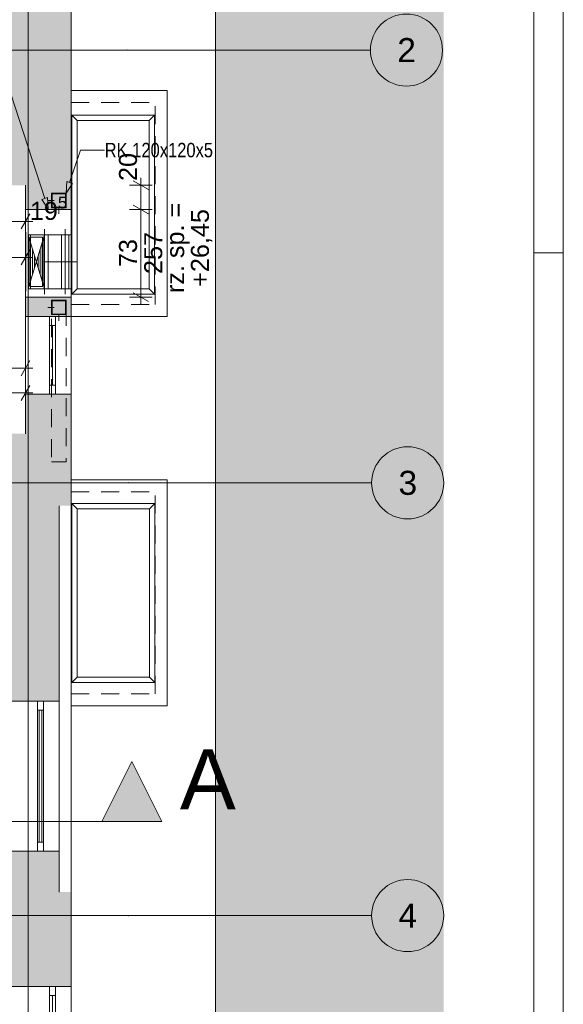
# Paper-space layout 'A-38 RZUT - PIĘTRO 8' of a CAD drawing. Header units: millimetres. Extents: x 0 to 800, y 0 to 500.
# Tile 21 of 22: x 710 to 800, y 172 to 336. Entities that reach past the tile are written whole.
import ezdxf
from ezdxf.xclip import XClip

# ---------------------------------------------------------------- set-up
doc = ezdxf.new("R2010")
doc.units = ezdxf.units.MM
doc.header["$MEASUREMENT"] = 0
doc.header["$XCLIPFRAME"] = 0
for name, pattern in [('ACAD_ISO03W100', [300, 120, -180]), ('DASHDOT', [254, 127, -63.5, 0, -63.5]), ('DASHDOTX2', [1000, 500, -250, 0, -250]), ('DOT2', [3, 0.5, -2.5]), ('Przer. długie kreski', [2.5, 1.5, -1]), ('PRZERYWANA_DU_A', [550, 350, -200])]:
    doc.linetypes.add(name, pattern=pattern)
for name, color, linetype, lineweight in [('0_Nr_pióra__2', 8, 'Continuous', 13), ('A_Arkusz_Nr_pióra__1', 7, 'Continuous', 20), ('A_linie przekroju_Nr_pióra__1', 7, 'Continuous', 20), ('A_wymiary_Nr_pióra__1', 7, 'Continuous', 20), ('A_wymiary_Nr_pióra__2', 8, 'Continuous', 13), ('A_ściany_Nr_pióra__1', 7, 'Continuous', 20)]:
    doc.layers.add(name, color=color, linetype=linetype, lineweight=lineweight)
for name, color, linetype, lineweight, true_color in [('A_Arkusz_Nr_pióra__237', 7, 'Continuous', 5, 0x343434), ('A_konstrukcja stalowa_Nr_pióra__10', 7, 'Continuous', 13, 0x4b4b4b), ('A_opis_Nr_pióra__255', 7, 'Continuous', 15, 0x242424), ('A_opis_Nr_pióra__8', 7, 'Continuous', 13, 0x4c4c4c), ('A_osie_Nr_pióra__16', 7, 'Continuous', 5, 0x0f0f0f), ('A_osie_Nr_pióra__76', 7, 'Continuous', 5, 0x2d2d2d), ('A_sanitarne_Nr_pióra__6', 7, 'Continuous', 13, 0xa9a9a9), ('A_ściany_Nr_pióra__10', 7, 'Continuous', 13, 0x4b4b4b), ('A_ściany_Nr_pióra__19', 7, 'Continuous', 5, 0x191919), ('Okna Archicada_Nr_pióra__19', 7, 'Continuous', 5, 0x191919)]:
    doc.layers.add(name, color=color, linetype=linetype, lineweight=lineweight, true_color=true_color)
for name, color, linetype in [('A_konstrukcja stalowa', 7, 'Continuous'), ('A_linie przekroju', 7, 'Continuous'), ('A_podrys', 7, 'Continuous'), ('A_ściany', 7, 'Continuous')]:
    doc.layers.add(name, color=color, linetype=linetype)
doc.styles.add('STYL_AUTOMATYCZNY_1', font='arial.ttf')
doc.styles.add('STYL_AUTOMATYCZNY_2', font='ARIALN.TTF')
doc.styles.add('STYL_AUTOMATYCZNY_5', font='arial.ttf')

# ---------------------------------------------------------------- blocks, each defined once
blk = doc.blocks.new('Rysunek_2_2', base_point=(-3499.63, -631.4))
at = {"linetype": 'Continuous', "lineweight": 0, "true_color": 0x484848}
blk.add_hatch(color=251, dxfattribs=at).paths.add_polyline_path([(780.1, 478.17), (549.97, 478.17), (549.97, 454.37), (742.1, 454.37), (742.1, 136.75), (549.97, 136.75), (549.97, 126.75), (780.1, 126.75)])
at = {"layer": 'A_konstrukcja stalowa', "linetype": 'Continuous', "lineweight": 0, "true_color": 0x252525}
h = blk.add_hatch(color=250, dxfattribs=at)
h.paths.add_polyline_path([(714.85, 304.53), (717.25, 304.53), (717.25, 306.93), (714.85, 306.93)])
h.paths.add_polyline_path([(714.95, 304.63), (714.95, 306.83), (717.15, 306.83), (717.15, 304.63)], flags=0)
h = blk.add_hatch(color=250, dxfattribs=at)
h.paths.add_polyline_path([(714.85, 286.73), (717.25, 286.73), (717.25, 289.13), (714.85, 289.13)])
h.paths.add_polyline_path([(714.95, 286.83), (714.95, 289.03), (717.15, 289.03), (717.15, 286.83)], flags=0)
at = {"layer": 'A_linie przekroju', "linetype": 'Continuous', "lineweight": 0, "true_color": 0x000000}
blk.add_hatch(color=18, dxfattribs=at).paths.add_polyline_path([(733.19, 202.41), (728.19, 212.41), (723.19, 202.41)])
at = {"layer": 'A_ściany', "linetype": 'Continuous', "lineweight": 0, "true_color": 0x000000}
for points in [[(706.6, 446.37), (706.6, 308.25), (718.1, 308.25), (718.1, 446.37)], [(718.1, 308.25), (710.52, 308.25), (710.52, 304.23), (715.5, 304.23), (718.1, 304.23)], [(710.52, 286.43), (718.1, 286.43), (718.1, 289.63), (715.5, 289.63), (710.52, 289.63)], [(710.52, 266.91), (718.1, 266.91), (718.1, 273.51), (710.52, 273.51)], [(707.52, 266.91), (707.52, 254.93), (718.1, 254.93), (718.1, 266.91)], [(708.06, 222.45), (716.1, 222.45), (716.1, 254.93), (708.06, 254.93)], [(708.06, 190.65), (716.1, 190.65), (716.1, 197.45), (708.06, 197.45)], [(704.14, 190.65), (704.14, 177.25), (718.1, 177.25), (718.1, 190.65)], [(707.54, 174.95), (718.1, 174.95), (718.1, 177.25), (707.54, 177.25)]]:
    blk.add_hatch(color=18, dxfattribs=at).paths.add_polyline_path(points)
at = {"layer": '0_Nr_pióra__2', "color": 8, "linetype": 'PRZERYWANA_DU_A', "lineweight": 13, "ltscale": 2, "flags": 128}
blk.add_lwpolyline([(549.97, 136.75), (742.1, 136.75), (742.1, 454.37), (549.97, 454.37)], dxfattribs=at)
at = {"layer": 'A_konstrukcja stalowa_Nr_pióra__10', "color": 251, "linetype": 'Continuous', "lineweight": 13, "ltscale": 2, "true_color": 0x4b4b4b}
for p, q in [((717.25, 306.93), (714.85, 306.93)), ((714.85, 306.93), (714.85, 304.53)), ((714.95, 304.63), (714.95, 306.83)), ((714.95, 306.83), (717.15, 306.83)), ((717.15, 306.83), (717.15, 304.63)), ((717.25, 304.53), (717.25, 306.93)), ((714.85, 304.53), (717.25, 304.53)), ((717.15, 304.63), (714.95, 304.63)), ((717.25, 289.13), (714.85, 289.13)), ((714.85, 289.13), (714.85, 286.73)), ((714.95, 286.83), (714.95, 289.03)), ((714.95, 289.03), (717.15, 289.03)), ((717.15, 289.03), (717.15, 286.83)), ((717.25, 286.73), (717.25, 289.13)), ((714.85, 286.73), (717.25, 286.73)), ((717.15, 286.83), (714.95, 286.83))]:
    blk.add_line(p, q, dxfattribs=at)
at = {"layer": 'A_konstrukcja stalowa_Nr_pióra__10', "color": 251, "linetype": 'DOT2', "lineweight": 13, "ltscale": 2, "true_color": 0x4b4b4b}
for p, q in [((716.05, 303.53), (716.05, 307.93)), ((714.25, 305.73), (717.85, 305.73)), ((716.05, 285.73), (716.05, 290.13)), ((714.25, 287.93), (717.85, 287.93))]:
    blk.add_line(p, q, dxfattribs=at)
at = {"layer": 'A_konstrukcja stalowa_Nr_pióra__10', "color": 251, "linetype": 'Przer. długie kreski', "lineweight": 13, "ltscale": 2, "true_color": 0x4b4b4b, "flags": 128}
blk.add_lwpolyline([(714.85, 262.25), (717.25, 262.25), (717.25, 286.73), (714.85, 286.73)], close=True, dxfattribs=at)
at = {"layer": 'A_linie przekroju_Nr_pióra__1', "color": 7, "linetype": 'ACAD_ISO03W100', "lineweight": 20, "ltscale": 2}
blk.add_line((549.97, 202.41), (723.19, 202.41), dxfattribs=at)
at = {"layer": 'A_linie przekroju_Nr_pióra__1', "color": 7, "linetype": 'Continuous', "lineweight": 20, "ltscale": 2, "flags": 128}
blk.add_lwpolyline([(733.19, 202.41), (723.19, 202.41), (728.19, 212.41)], close=True, dxfattribs=at)
at = {"layer": 'A_opis_Nr_pióra__255', "color": 250, "linetype": 'Continuous', "lineweight": 15, "ltscale": 2, "true_color": 0x242424}
for p, q in [((713.71, 306.06), (708.06, 323.5)), ((717.84, 308.7), (719.66, 314.1)), ((719.66, 314.1), (723.68, 314.1)), ((717.25, 306.93), (717.37, 308.86)), ((717.25, 306.93), (718.32, 308.54)), ((717.37, 308.86), (718.32, 308.54)), ((713.24, 305.9), (714.19, 306.21)), ((714.29, 304.28), (713.24, 305.9)), ((714.29, 304.28), (714.19, 306.21))]:
    blk.add_line(p, q, dxfattribs=at)
at = {"layer": 'A_osie_Nr_pióra__16', "color": 250, "linetype": 'DASHDOTX2', "lineweight": 5, "ltscale": 2, "true_color": 0x0f0f0f}
for p, q in [((710.96, 425.66), (710.96, 126.75)), ((727.4, 330.75), (549.97, 330.75)), ((727.4, 330.75), (767.9, 330.75)), ((727.6, 258.75), (549.97, 258.75)), ((727.6, 258.75), (768.1, 258.75)), ((727.6, 186.75), (549.97, 186.75)), ((727.6, 186.75), (768.1, 186.75))]:
    blk.add_line(p, q, dxfattribs=at)
for p in [(727.4, 330.75), (727.4, 330.75), (727.6, 258.75), (727.6, 258.75), (727.6, 186.75), (727.6, 186.75)]:
    blk.add_point(p, dxfattribs=at)
at = {"layer": 'A_osie_Nr_pióra__76', "color": 250, "linetype": 'Continuous', "lineweight": 5, "ltscale": 2, "true_color": 0x2d2d2d}
for centre in [(773.9, 330.75), (774.1, 258.75), (774.1, 186.75)]:
    blk.add_circle(centre, 6, dxfattribs=at)
at = {"layer": 'A_sanitarne_Nr_pióra__6', "color": 253, "linetype": 'Continuous', "lineweight": 13, "ltscale": 2, "true_color": 0xa9a9a9}
for p, q in [((718.2, 319.93), (732, 319.93)), ((718.2, 319.93), (719.1, 319.03)), ((718.2, 290.13), (718.2, 319.93)), ((732, 319.93), (731.1, 319.03)), ((732, 319.93), (732, 290.13)), ((719.1, 319.03), (719.1, 291.03)), ((719.1, 319.03), (731.1, 319.03)), ((731.1, 319.03), (731.1, 291.03)), ((710.56, 300.43), (710.56, 290.63)), ((710.96, 290.13), (710.96, 300.93)), ((718.2, 300.03), (710.96, 300.03)), ((710.96, 291.03), (713.66, 300.03)), ((713.66, 291.03), (710.96, 300.03)), ((711.36, 291.03), (711.36, 300.03)), ((713.66, 290.13), (713.66, 300.93)), ((713.66, 290.13), (713.66, 300.93)), ((714.26, 291.03), (714.26, 300.03)), ((716.5, 291.03), (716.5, 300.03)), ((717.1, 290.13), (717.1, 300.93)), ((717.7, 291.03), (717.7, 300.03)), ((711.04, 291.3), (711.04, 299.76)), ((713.31, 299.63), (711.31, 299.63)), ((711.31, 299.63), (711.31, 291.43)), ((711.36, 292.35), (711.36, 298.7)), ((713.27, 292.35), (713.27, 298.7)), ((713.31, 291.43), (713.31, 299.63)), ((713.58, 291.3), (713.58, 299.76)), ((711.68, 293.41), (711.68, 297.65)), ((712, 294.47), (712, 296.59)), ((712.63, 294.47), (712.63, 296.59)), ((712.95, 293.41), (712.95, 297.65)), ((718.2, 291.03), (710.96, 291.03)), ((711.31, 291.43), (713.31, 291.43)), ((718.2, 290.13), (719.1, 291.03)), ((732, 290.13), (718.2, 290.13)), ((719.1, 291.03), (731.1, 291.03)), ((731.1, 291.03), (732, 290.13)), ((718.22, 255.33), (719.12, 254.43)), ((718.22, 255.33), (718.22, 225.53)), ((732.02, 255.33), (718.22, 255.33)), ((719.12, 226.43), (719.12, 254.43)), ((731.12, 254.43), (719.12, 254.43)), ((732.02, 255.33), (731.12, 254.43)), ((731.12, 226.43), (731.12, 254.43)), ((732.02, 225.53), (732.02, 255.33)), ((719.12, 226.43), (718.22, 225.53)), ((731.12, 226.43), (719.12, 226.43)), ((732.02, 225.53), (731.12, 226.43)), ((718.22, 225.53), (732.02, 225.53))]:
    blk.add_line(p, q, dxfattribs=at)
at = {"layer": 'A_sanitarne_Nr_pióra__6', "color": 253, "linetype": 'DASHDOT', "lineweight": 13, "ltscale": 2, "true_color": 0xa9a9a9}
blk.add_line((719.1, 295.53), (713.66, 295.53), dxfattribs=at)
at = {"layer": 'A_wymiary_Nr_pióra__1', "color": 7, "linetype": 'Continuous', "lineweight": 20, "ltscale": 2}
for p, q in [((730.95, 307.53), (728.45, 308.97)), ((728.45, 304.95), (730.95, 303.51)), ((709.8, 301), (711.24, 303.5)), ((709.8, 295), (711.24, 297.5)), ((728.45, 290.35), (730.95, 288.91)), ((709.8, 276.58), (711.24, 279.08)), ((709.8, 272.47), (711.24, 274.97))]:
    blk.add_line(p, q, dxfattribs=at)
at = {"layer": 'A_wymiary_Nr_pióra__2', "color": 8, "linetype": 'Continuous', "lineweight": 13, "ltscale": 2}
for p, q in [((731.57, 308.25), (727.82, 308.25)), ((729.7, 308.25), (729.7, 309.47)), ((729.7, 304.23), (729.7, 308.25)), ((710.52, 300.37), (710.52, 304.12)), ((731.57, 304.23), (727.82, 304.23)), ((729.7, 289.63), (729.7, 304.23)), ((706.58, 302.25), (710.52, 302.25)), ((710.52, 302.25), (711.74, 302.25)), ((710.52, 294.37), (710.52, 298.12)), ((580.36, 296.25), (710.52, 296.25)), ((710.52, 296.25), (711.74, 296.25)), ((731.57, 289.63), (727.82, 289.63)), ((729.7, 288.41), (729.7, 289.63)), ((710.52, 275.95), (710.52, 279.7)), ((582.96, 277.83), (710.52, 277.83)), ((710.52, 277.83), (711.74, 277.83)), ((710.52, 271.85), (710.52, 275.6)), ((707.52, 273.72), (710.52, 273.72)), ((710.52, 273.72), (711.74, 273.72))]:
    blk.add_line(p, q, dxfattribs=at)
at = {"layer": 'A_ściany_Nr_pióra__1', "color": 7, "linetype": 'Continuous', "lineweight": 20, "ltscale": 2}
for p, q in [((715.5, 304.23), (710.52, 304.23)), ((715.5, 304.23), (718.1, 304.23)), ((715.5, 289.63), (710.52, 289.63)), ((715.5, 289.63), (718.1, 289.63)), ((718.1, 286.43), (710.52, 286.43)), ((718.1, 273.51), (710.52, 273.51)), ((718.1, 190.65), (718.1, 254.93)), ((716.1, 249.79), (716.1, 197.45)), ((716.1, 222.45), (708.06, 222.45)), ((716.1, 197.45), (708.06, 197.45)), ((718.1, 174.95), (707.54, 174.95)), ((718.1, 174.95), (707.54, 174.95))]:
    blk.add_line(p, q, dxfattribs=at)
at = {"layer": 'A_ściany_Nr_pióra__1', "color": 7, "linetype": 'Continuous', "lineweight": 20, "ltscale": 2, "flags": 128}
for points in [[(718.1, 308.25), (718.1, 446.37)], [(718.1, 308.25), (718.1, 446.37)], [(710.52, 308.25), (710.52, 304.23)], [(718.1, 304.23), (718.1, 308.25)], [(710.52, 289.63), (710.52, 286.43)], [(718.1, 286.43), (718.1, 289.63)], [(710.52, 273.51), (710.52, 266.91)], [(718.1, 266.91), (718.1, 273.51)], [(718.1, 254.93), (718.1, 266.91)], [(718.1, 254.93), (718.1, 266.91)], [(716.1, 222.45), (716.1, 254.93)], [(716.1, 190.65), (716.1, 197.45)], [(718.1, 177.25), (718.1, 190.65)], [(718.1, 177.25), (718.1, 190.65)], [(718.1, 174.95), (718.1, 177.25)], [(718.1, 174.95), (718.1, 177.25)]]:
    blk.add_lwpolyline(points, dxfattribs=at)
at = {"layer": 'A_ściany_Nr_pióra__10', "color": 251, "linetype": 'Continuous', "lineweight": 13, "ltscale": 2, "true_color": 0x4b4b4b}
for p, q in [((718.1, 324.03), (734.1, 324.03)), ((734.1, 286.43), (734.1, 324.03)), ((718.1, 286.43), (734.1, 286.43)), ((718.1, 259.23), (734.1, 259.23)), ((734.1, 221.63), (734.1, 259.23)), ((718.1, 221.63), (734.1, 221.63))]:
    blk.add_line(p, q, dxfattribs=at)
at = {"layer": 'A_ściany_Nr_pióra__10', "color": 251, "linetype": 'Przer. długie kreski', "lineweight": 13, "ltscale": 2, "true_color": 0x4b4b4b}
for p, q in [((718.1, 322.03), (732.1, 322.03)), ((732.1, 288.43), (732.1, 322.03)), ((718.1, 288.43), (732.1, 288.43)), ((718.1, 257.23), (732.1, 257.23)), ((732.1, 223.63), (732.1, 257.23)), ((718.1, 223.63), (732.1, 223.63))]:
    blk.add_line(p, q, dxfattribs=at)
at = {"layer": 'A_ściany_Nr_pióra__19', "color": 250, "linetype": 'Continuous', "lineweight": 5, "ltscale": 2, "true_color": 0x191919}
for p, q in [((710.52, 286.43), (710.52, 273.51)), ((718.1, 273.51), (718.1, 286.43)), ((718.1, 139.75), (718.1, 174.95)), ((718.1, 139.75), (718.1, 174.95))]:
    blk.add_line(p, q, dxfattribs=at)
at = {"layer": 'Okna Archicada_Nr_pióra__19', "color": 250, "linetype": 'Continuous', "lineweight": 5, "ltscale": 2, "true_color": 0x191919}
for p, q in [((715.5, 304.23), (710.52, 304.23)), ((710.52, 289.63), (710.52, 304.23)), ((715.5, 304.23), (718.1, 304.23)), ((718.1, 289.63), (718.1, 304.23)), ((715.5, 289.63), (710.52, 289.63)), ((715.5, 289.63), (718.1, 289.63)), ((714.5, 273.51), (714.5, 286.43)), ((714.5, 286.43), (715.5, 286.43)), ((715.5, 286.43), (715.5, 273.51)), ((714.5, 284.93), (715.5, 284.93)), ((715, 275.01), (715, 284.93)), ((714.5, 275.01), (715.5, 275.01)), ((715.5, 273.51), (714.5, 273.51)), ((712.5, 197.45), (712.5, 222.45)), ((713.5, 197.45), (713.5, 222.45)), ((713.5, 220.95), (712.5, 220.95)), ((712.8, 198.95), (712.8, 220.95)), ((713.2, 198.95), (713.2, 220.95)), ((713.5, 198.95), (712.5, 198.95)), ((714.5, 139.75), (714.5, 174.95)), ((714.5, 174.95), (715.5, 174.95)), ((714.5, 139.75), (714.5, 174.95)), ((714.5, 174.95), (715.5, 174.95)), ((715.5, 174.95), (715.5, 139.75)), ((715.5, 174.95), (715.5, 139.75)), ((714.5, 173.45), (715.5, 173.45)), ((714.5, 173.45), (715.5, 173.45)), ((715, 141.25), (715, 173.45)), ((715, 141.25), (715, 173.45))]:
    blk.add_line(p, q, dxfattribs=at)
at = {"layer": 'A_linie przekroju_Nr_pióra__1', "color": 7, "linetype": 'Continuous', "lineweight": 20, "insert": (736.19, 204.41), "char_height": 10, "attachment_point": 7, "style": 'STYL_AUTOMATYCZNY_1'}
blk.add_mtext('\\A1;{\\pql;\\pt0;\\fArial|b0|i0|c238|p0;\\W1.000000;A}', dxfattribs=at)
at = {"layer": 'A_opis_Nr_pióra__8', "color": 251, "linetype": 'Continuous', "lineweight": 13, "true_color": 0x4c4c4c, "insert": (723.68, 314.1), "char_height": 2.4, "attachment_point": 4, "style": 'STYL_AUTOMATYCZNY_2'}
blk.add_mtext('\\A1;{\\pql;\\fArial Narrow|b0|i0|c238|p0;\\W1.000000;RK 120x120x5}', dxfattribs=at)
at = {"layer": 'A_osie_Nr_pióra__76', "color": 250, "linetype": 'Continuous', "lineweight": 5, "true_color": 0x2d2d2d, "char_height": 4, "attachment_point": 1, "style": 'STYL_AUTOMATYCZNY_1'}
for s, insert in [('\\A1;{\\pql;\\pt0;\\fArial|b0|i0|c238|p0;\\W1.000000;2}', (772.37, 332.75)), ('\\A1;{\\pql;\\pt0;\\fArial|b0|i0|c238|p0;\\W1.000000;3}', (772.57, 260.75)), ('\\A1;{\\pql;\\pt0;\\fArial|b0|i0|c238|p0;\\W1.000000;4}', (772.57, 188.75))]:
    blk.add_mtext(s, dxfattribs=dict(at, insert=insert))
at = {"layer": 'A_wymiary_Nr_pióra__1', "color": 7, "linetype": 'Continuous', "lineweight": 20, "insert": (711.24, 301.63), "char_height": 3, "attachment_point": 7, "style": 'STYL_AUTOMATYCZNY_1'}
blk.add_mtext('\\A1;{\\pql;\\fArial|b0|i0|c238|p0;\\W1.000000;19\\fArial|b0|i0|c238|p0;\\W1.000000;\\A1{\\H.66x;\\S5^  ;}}', dxfattribs=at)
at = {"layer": 'A_wymiary_Nr_pióra__1', "color": 7, "linetype": 'Continuous', "lineweight": 20, "char_height": 3, "attachment_point": 7, "rotation": 90, "style": 'STYL_AUTOMATYCZNY_5'}
for s, insert, width in [('\\A1;{\\pql;\\fArial|b0|i0|c238|p0;\\W1.000000;20}', (729.1, 308.97), 4.5763), ('\\A1;{\\pql;\\fArial|b0|i0|c238|p0;\\W1.000000;257}', (733.3, 293.5), 6.8645), ('\\A1;{\\pql;\\fArial|b0|i0|c238|p0;\\W1.000000;73}', (729.1, 294.64), 4.5763)]:
    blk.add_mtext(s, dxfattribs=dict(at, insert=insert, width=width))
at = {"layer": 'A_wymiary_Nr_pióra__1', "color": 7, "linetype": 'Continuous', "lineweight": 20, "insert": (733.9, 297.83), "char_height": 3, "width": 15.9219, "attachment_point": 2, "rotation": 90, "line_spacing_factor": 0.825183, "style": 'STYL_AUTOMATYCZNY_5'}
blk.add_mtext('\\A1;{\\pqc;\\fArial|b0|i0|c238|p0;\\W1.000000;rz. sp. = +26,45}', dxfattribs=at)

psp = doc.layouts.new('A-38 RZUT - PIĘTRO 8')

# ---------------------------------------------------------------- linework, layer by layer
at = {"layer": 'A_Arkusz_Nr_pióra__1', "color": 7, "linetype": 'Continuous', "lineweight": 20}
psp.add_line((795.1, 495.1), (795.1, 4.9), dxfattribs=at)
at = {"layer": 'A_Arkusz_Nr_pióra__1', "color": 7, "linetype": 'Continuous', "lineweight": 20, "flags": 128}
psp.add_lwpolyline([(0, 500), (800, 500), (800, 0), (0, 0)], close=True, dxfattribs=at)
at = {"layer": 'A_Arkusz_Nr_pióra__237', "color": 250, "linetype": 'Continuous', "lineweight": 5, "true_color": 0x343434}
psp.add_line((795.1, 297), (800, 297), dxfattribs=at)

# ---------------------------------------------------------------- block references
at = {"layer": 'A_podrys', "color": 37, "linetype": 'Continuous', "lineweight": 5, "true_color": 0x656532}
ref = psp.add_blockref('Rysunek_2_2', (-3499.63, -631.4), dxfattribs=at)
XClip(ref).set_block_clipping_path([(549.9695795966, 126.7487186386), (780.1, 478.1668323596)])

doc.saveas('drawing.dxf')
